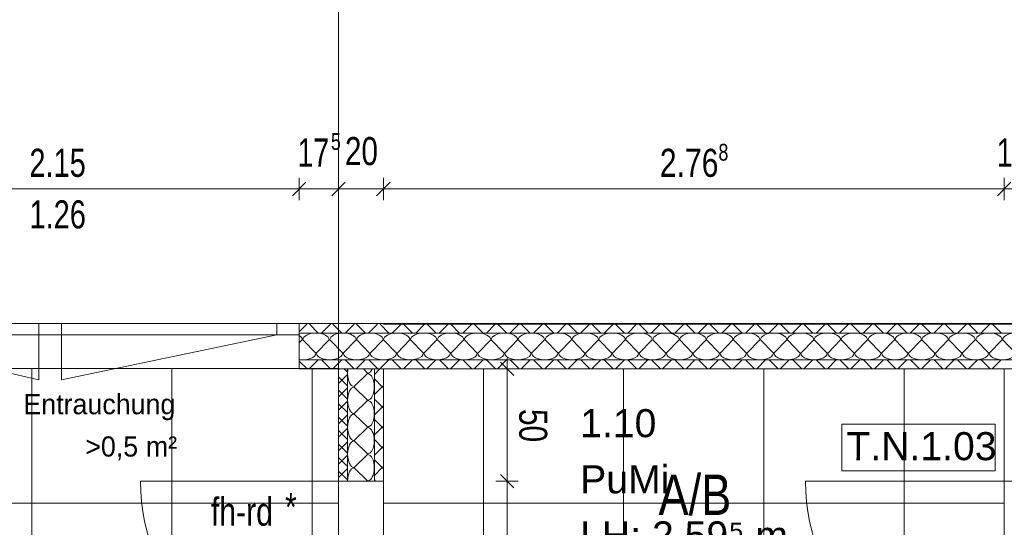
# Model space of a CAD drawing. Extents: x 1101 to 1942, y 41 to 882.
# Tile 85 of 104: x 1445 to 1533, y 739 to 785. Entities that reach past the tile are written whole.
import ezdxf
from ezdxf.lldxf.tags import DXFTag

# ---------------------------------------------------------------- set-up
doc = ezdxf.new("R2010")
doc.units = 0
doc.layers.get('0').update_dxf_attribs({"lineweight": 13})
for name, color, linetype, lineweight in [('Axen', 7, 'Continuous', 25), ('Beschriftung', 7, 'Continuous', 25), ('Deckenspiegel', 7, 'Continuous', 25), ('Fenster', 7, 'Continuous', 25), ('Fullfläche', 7, 'Continuous', 25), ('Maßlinien', 7, 'Continuous', 25), ('Räume', 7, 'Continuous', 25), ('Türen-A03CP7TV1H', 7, 'Continuous', 25), ('Wände', 7, 'Continuous', 25)]:
    doc.layers.add(name, color=color, linetype=linetype, lineweight=lineweight)
doc.layers.add('BI_E_Beschallung', color=5, linetype='Continuous', lineweight=25, true_color=0x0000ff)
doc.styles.get("Standard").update_dxf_attribs({"font": 'arial.ttf'})
tags = doc.linetypes.add('ALL_S25', pattern=[0.001, 0, -0.001]).pattern_tags.tags
tags[6:7] = [DXFTag(74, 4), DXFTag(75, 0), DXFTag(340, '0'), DXFTag(46, 1.0), DXFTag(50, 0.0), DXFTag(44, 0.0), DXFTag(45, 0.0)]
tags[4:5] = [DXFTag(74, 4), DXFTag(75, 0), DXFTag(340, '0'), DXFTag(46, 1.0), DXFTag(50, 0.0), DXFTag(44, 0.0), DXFTag(45, 0.0)]

# ---------------------------------------------------------------- blocks, each defined once
blk = doc.blocks.new('Referenz-A03CP7TX1H', base_point=(1202.263, 90.134))
at = {"layer": 'Axen', "color": 0, "linetype": 'ALL_S25', "lineweight": -2, "ltscale": 0.13}
for p, q in [((1473.498, 90.134), (1473.498, 825.647)), ((1661.901, 757.448), (1222.392, 757.448))]:
    blk.add_line(p, q, dxfattribs=at)
at = {"layer": 'Beschriftung', "color": 0, "lineweight": -2}
for p, q in [((1532.038, 748.489), (1518.366, 748.491)), ((1518.366, 748.491), (1518.366, 744.324)), ((1532.037, 744.323), (1532.038, 748.489)), ((1518.366, 744.324), (1532.037, 744.323))]:
    blk.add_line(p, q, dxfattribs=at)
at = {"layer": 'Deckenspiegel', "color": 0, "lineweight": -2}
for p, q in [((1473.498, 753.448), (1306.298, 753.448)), ((1446.148, 691.948), (1446.148, 753.448)), ((1458.648, 691.948), (1458.648, 753.448)), ((1471.148, 691.948), (1471.148, 753.448)), ((1473.498, 691.948), (1473.498, 753.448)), ((1477.498, 753.413), (1532.849, 753.413)), ((1477.498, 691.948), (1477.498, 753.413)), ((1486.423, 691.948), (1486.423, 753.413)), ((1498.923, 691.948), (1498.923, 753.413)), ((1511.423, 691.948), (1511.423, 753.413)), ((1523.923, 691.948), (1523.923, 753.413)), ((1532.849, 753.413), (1532.849, 691.948)), ((1306.298, 741.448), (1473.498, 741.448)), ((1477.498, 741.448), (1532.849, 741.448))]:
    blk.add_line(p, q, dxfattribs=at)
at = {"layer": 'Fenster', "color": 0, "lineweight": -2}
for p, q in [((1446.788, 756.448), (1446.788, 757.448)), ((1448.788, 757.448), (1448.788, 756.448)), ((1467.998, 756.448), (1467.998, 757.448)), ((1426.998, 756.448), (1469.998, 756.448)), ((1428.998, 756.448), (1446.788, 752.448)), ((1446.788, 752.448), (1446.788, 756.448)), ((1448.788, 752.448), (1448.788, 756.448)), ((1467.998, 756.448), (1448.788, 752.448))]:
    blk.add_line(p, q, dxfattribs=at)
at = {"layer": 'Fullfläche', "color": 0, "lineweight": -2}
for p, q in [((1470.683, 757.413), (1469.998, 756.728)), ((1470.901, 757.413), (1471.7, 756.613)), ((1472.783, 757.413), (1471.983, 756.613)), ((1473.001, 757.413), (1473.8, 756.613)), ((1474.883, 757.413), (1474.083, 756.613)), ((1475.101, 757.413), (1475.9, 756.613)), ((1476.982, 757.413), (1476.183, 756.613)), ((1477.201, 757.413), (1478, 756.613)), ((1479.083, 757.413), (1478.283, 756.613)), ((1479.301, 757.413), (1480.1, 756.613)), ((1481.182, 757.413), (1480.383, 756.613)), ((1481.401, 757.413), (1482.2, 756.613)), ((1483.282, 757.413), (1482.483, 756.613)), ((1483.501, 757.413), (1484.3, 756.613)), ((1485.382, 757.413), (1484.583, 756.613)), ((1485.601, 757.413), (1486.401, 756.613)), ((1487.482, 757.413), (1486.683, 756.613)), ((1487.701, 757.413), (1488.501, 756.613)), ((1489.582, 757.413), (1488.783, 756.613)), ((1489.801, 757.413), (1490.601, 756.613)), ((1491.682, 757.413), (1490.883, 756.613)), ((1491.901, 757.413), (1492.701, 756.613)), ((1493.782, 757.413), (1492.983, 756.613)), ((1494.001, 757.413), (1494.801, 756.613)), ((1495.882, 757.413), (1495.083, 756.613)), ((1496.101, 757.413), (1496.901, 756.613)), ((1497.982, 757.413), (1497.183, 756.613)), ((1498.201, 757.413), (1499.001, 756.613)), ((1500.082, 757.413), (1499.283, 756.613)), ((1500.301, 757.413), (1501.101, 756.613)), ((1502.182, 757.413), (1501.383, 756.613)), ((1502.402, 757.413), (1503.201, 756.613)), ((1504.282, 757.413), (1503.483, 756.613)), ((1504.502, 757.413), (1505.301, 756.613)), ((1506.382, 757.413), (1505.583, 756.613)), ((1506.602, 757.413), (1507.401, 756.613)), ((1508.482, 757.413), (1507.683, 756.613)), ((1508.702, 757.413), (1509.501, 756.613)), ((1510.582, 757.413), (1509.783, 756.613)), ((1510.802, 757.413), (1511.601, 756.613)), ((1512.682, 757.413), (1511.883, 756.613)), ((1512.902, 757.413), (1513.701, 756.613)), ((1514.782, 757.413), (1513.983, 756.613)), ((1515.002, 757.413), (1515.801, 756.613)), ((1516.882, 757.413), (1516.083, 756.613)), ((1517.102, 757.413), (1517.901, 756.613)), ((1518.982, 757.413), (1518.183, 756.613)), ((1519.202, 757.413), (1520.001, 756.613)), ((1521.082, 757.413), (1520.283, 756.613)), ((1521.302, 757.413), (1522.101, 756.613)), ((1523.182, 757.413), (1522.383, 756.613)), ((1523.402, 757.413), (1524.201, 756.613)), ((1525.282, 757.413), (1524.483, 756.613)), ((1525.502, 757.413), (1526.301, 756.613)), ((1527.382, 757.413), (1526.582, 756.613)), ((1527.602, 757.413), (1528.401, 756.613)), ((1529.482, 757.413), (1528.683, 756.613)), ((1529.702, 757.413), (1530.501, 756.613)), ((1531.582, 757.413), (1530.782, 756.613)), ((1531.802, 757.413), (1532.601, 756.613)), ((1470.274, 756.013), (1469.997, 755.725)), ((1471.474, 754.813), (1470.322, 756.013)), ((1472.674, 756.013), (1471.522, 754.813)), ((1473.874, 754.813), (1472.722, 756.013)), ((1475.074, 756.013), (1473.922, 754.813)), ((1476.274, 754.813), (1475.122, 756.013)), ((1477.474, 756.013), (1476.322, 754.813)), ((1478.674, 754.813), (1477.522, 756.013)), ((1479.874, 756.013), (1478.722, 754.813)), ((1481.074, 754.813), (1479.922, 756.013)), ((1482.274, 756.013), (1481.122, 754.813)), ((1483.474, 754.813), (1482.322, 756.013)), ((1484.674, 756.013), (1483.522, 754.813)), ((1485.874, 754.813), (1484.722, 756.013)), ((1487.074, 756.013), (1485.922, 754.813)), ((1488.274, 754.813), (1487.122, 756.013)), ((1489.474, 756.013), (1488.322, 754.813)), ((1490.674, 754.813), (1489.522, 756.013)), ((1491.874, 756.013), (1490.722, 754.813)), ((1493.074, 754.813), (1491.922, 756.013)), ((1494.274, 756.013), (1493.122, 754.813)), ((1495.474, 754.813), (1494.322, 756.013)), ((1496.674, 756.013), (1495.522, 754.813)), ((1497.874, 754.813), (1496.722, 756.013)), ((1499.074, 756.013), (1497.922, 754.813)), ((1500.274, 754.813), (1499.122, 756.013)), ((1501.474, 756.013), (1500.322, 754.813)), ((1502.674, 754.813), (1501.522, 756.013)), ((1503.874, 756.013), (1502.722, 754.813)), ((1505.074, 754.813), (1503.922, 756.013)), ((1506.274, 756.013), (1505.122, 754.813)), ((1507.474, 754.813), (1506.322, 756.013)), ((1508.674, 756.013), (1507.522, 754.813)), ((1509.874, 754.813), (1508.722, 756.013)), ((1511.074, 756.013), (1509.922, 754.813)), ((1512.274, 754.813), (1511.122, 756.013)), ((1513.474, 756.013), (1512.322, 754.813)), ((1514.674, 754.813), (1513.522, 756.013)), ((1515.874, 756.013), (1514.722, 754.813)), ((1517.074, 754.813), (1515.922, 756.013)), ((1518.274, 756.013), (1517.122, 754.813)), ((1519.474, 754.813), (1518.322, 756.013)), ((1520.674, 756.013), (1519.522, 754.813)), ((1521.874, 754.813), (1520.722, 756.013)), ((1523.074, 756.013), (1521.922, 754.813)), ((1524.274, 754.813), (1523.122, 756.013)), ((1525.474, 756.013), (1524.322, 754.813)), ((1526.674, 754.813), (1525.522, 756.013)), ((1527.874, 756.013), (1526.722, 754.813)), ((1529.074, 754.813), (1527.922, 756.013)), ((1530.274, 756.013), (1529.122, 754.813)), ((1531.474, 754.813), (1530.322, 756.013)), ((1532.674, 756.013), (1531.522, 754.813)), ((1533.874, 754.813), (1532.722, 756.013)), ((1470.887, 753.413), (1471.686, 754.213)), ((1472.797, 753.413), (1471.998, 754.213)), ((1472.987, 753.413), (1473.786, 754.213)), ((1474.897, 753.413), (1474.098, 754.213)), ((1475.087, 753.413), (1475.886, 754.213)), ((1476.997, 753.413), (1476.198, 754.213)), ((1477.187, 753.413), (1477.986, 754.213)), ((1479.097, 753.413), (1478.298, 754.213)), ((1479.287, 753.413), (1480.086, 754.213)), ((1481.197, 753.413), (1480.398, 754.213)), ((1481.387, 753.413), (1482.186, 754.213)), ((1483.297, 753.413), (1482.498, 754.213)), ((1483.487, 753.413), (1484.286, 754.213)), ((1485.397, 753.413), (1484.598, 754.213)), ((1485.587, 753.413), (1486.386, 754.213)), ((1487.497, 753.413), (1486.698, 754.213)), ((1487.687, 753.413), (1488.486, 754.213)), ((1489.597, 753.413), (1488.798, 754.213)), ((1489.787, 753.413), (1490.586, 754.214)), ((1491.697, 753.413), (1490.898, 754.214)), ((1491.887, 753.413), (1492.686, 754.214)), ((1493.797, 753.413), (1492.998, 754.214)), ((1493.987, 753.413), (1494.786, 754.214)), ((1495.897, 753.413), (1495.098, 754.214)), ((1496.087, 753.413), (1496.886, 754.214)), ((1497.997, 753.413), (1497.198, 754.214)), ((1498.187, 753.413), (1498.986, 754.214)), ((1500.097, 753.413), (1499.297, 754.214)), ((1500.287, 753.413), (1501.086, 754.214)), ((1502.197, 753.413), (1501.398, 754.214)), ((1502.386, 753.413), (1503.186, 754.214)), ((1504.297, 753.413), (1503.497, 754.214)), ((1504.486, 753.413), (1505.286, 754.214)), ((1506.397, 753.413), (1505.597, 754.214)), ((1506.586, 753.413), (1507.386, 754.214)), ((1508.497, 753.413), (1507.697, 754.214)), ((1508.686, 753.413), (1509.486, 754.214)), ((1510.598, 753.413), (1509.797, 754.214)), ((1510.786, 753.413), (1511.586, 754.214)), ((1512.698, 753.413), (1511.897, 754.214)), ((1512.886, 753.413), (1513.687, 754.214)), ((1514.798, 753.413), (1513.997, 754.214)), ((1514.986, 753.413), (1515.787, 754.214)), ((1516.897, 753.413), (1516.097, 754.214)), ((1517.086, 753.413), (1517.887, 754.214)), ((1518.998, 753.413), (1518.197, 754.214)), ((1519.186, 753.413), (1519.987, 754.214)), ((1521.098, 753.413), (1520.297, 754.214)), ((1521.286, 753.413), (1522.087, 754.214)), ((1523.198, 753.413), (1522.397, 754.214)), ((1523.386, 753.413), (1524.187, 754.214)), ((1525.298, 753.413), (1524.497, 754.214)), ((1525.486, 753.413), (1526.287, 754.214)), ((1527.398, 753.413), (1526.597, 754.214)), ((1527.586, 753.413), (1528.387, 754.214)), ((1529.498, 753.413), (1528.697, 754.214)), ((1529.686, 753.413), (1530.487, 754.214)), ((1531.598, 753.413), (1530.797, 754.214)), ((1531.786, 753.413), (1532.587, 754.215)), ((1470.697, 753.413), (1469.998, 754.113)), ((1473.55, 753.378), (1473.498, 753.326)), ((1474.298, 753.116), (1474.035, 753.378)), ((1476.098, 753.04), (1475.746, 753.378)), ((1477.151, 753.378), (1476.698, 752.925)), ((1474.298, 752.925), (1473.498, 752.126)), ((1474.298, 751.916), (1473.498, 752.715)), ((1474.898, 751.84), (1476.098, 752.992)), ((1477.392, 751.822), (1476.698, 752.516)), ((1474.298, 751.725), (1473.498, 750.926)), ((1474.298, 750.716), (1473.498, 751.515)), ((1476.098, 750.64), (1474.898, 751.792)), ((1477.392, 751.819), (1476.698, 751.125)), ((1477.498, 751.926), (1477.394, 751.822)), ((1477.498, 751.715), (1477.394, 751.819)), ((1477.392, 750.022), (1476.698, 750.716)), ((1474.298, 750.525), (1473.498, 749.726)), ((1474.298, 749.516), (1473.498, 750.315)), ((1474.898, 749.44), (1476.098, 750.592)), ((1477.392, 750.019), (1476.698, 749.325)), ((1477.498, 750.126), (1477.394, 750.022)), ((1477.498, 749.915), (1477.394, 750.019)), ((1474.298, 749.325), (1473.498, 748.526)), ((1474.298, 748.316), (1473.498, 749.115)), ((1476.098, 748.24), (1474.898, 749.392)), ((1477.392, 748.222), (1476.698, 748.916)), ((1474.298, 748.125), (1473.498, 747.326)), ((1474.898, 747.04), (1476.098, 748.192)), ((1477.392, 748.219), (1476.698, 747.525)), ((1477.498, 748.326), (1477.394, 748.222)), ((1477.498, 748.115), (1477.394, 748.219)), ((1474.298, 747.116), (1473.498, 747.915)), ((1474.298, 746.925), (1473.498, 746.126)), ((1474.298, 745.916), (1473.498, 746.715)), ((1476.098, 745.84), (1474.898, 746.992)), ((1477.392, 746.422), (1476.698, 747.116)), ((1477.392, 746.419), (1476.698, 745.725)), ((1477.498, 746.526), (1477.394, 746.422)), ((1477.498, 746.315), (1477.394, 746.419)), ((1474.298, 745.725), (1473.498, 744.926)), ((1474.298, 744.716), (1473.498, 745.515)), ((1474.898, 744.64), (1476.098, 745.792)), ((1474.298, 744.525), (1473.498, 743.726)), ((1476.098, 743.44), (1474.898, 744.592)), ((1477.392, 744.622), (1476.698, 745.316)), ((1477.392, 744.619), (1476.698, 743.925)), ((1477.498, 744.726), (1477.394, 744.622)), ((1477.498, 744.515), (1477.394, 744.619)), ((1474.298, 743.516), (1473.498, 744.315)), ((1476.798, 743.415), (1476.698, 743.516))]:
    blk.add_line(p, q, dxfattribs=at)
for centre, major_axis, start_param, end_param in [((1469.098, 756.013), (-1.176, 0), 3.141593, 3.841889), ((1471.498, 756.013), (-1.176, 0), 4.712389, 6.283185), ((1471.498, 756.013), (-1.176, 0), 3.141593, 4.712389), ((1473.898, 756.013), (-1.176, 0), 4.712389, 6.283185), ((1473.898, 756.013), (-1.176, 0), 3.141593, 4.712389), ((1476.298, 756.013), (-1.176, 0), 4.712389, 6.283185), ((1476.298, 756.013), (-1.176, 0), 3.141593, 4.712389), ((1478.698, 756.013), (-1.176, 0), 4.712389, 6.283185), ((1478.698, 756.013), (-1.176, 0), 3.141593, 4.712389), ((1481.098, 756.013), (-1.176, 0), 4.712389, 6.283185), ((1481.098, 756.013), (-1.176, 0), 3.141593, 4.712389), ((1483.498, 756.013), (-1.176, 0), 4.712389, 6.283185), ((1483.498, 756.013), (-1.176, 0), 3.141593, 4.712389), ((1485.898, 756.013), (-1.176, 0), 4.712389, 6.283185), ((1485.898, 756.013), (-1.176, 0), 3.141593, 4.712389), ((1488.298, 756.013), (-1.176, 0), 4.712389, 6.283185), ((1488.298, 756.013), (-1.176, 0), 3.141593, 4.712389), ((1490.698, 756.013), (-1.176, 0), 4.712389, 6.283185), ((1490.698, 756.013), (-1.176, 0), 3.141593, 4.712389), ((1493.098, 756.013), (-1.176, 0), 4.712389, 6.283185), ((1493.098, 756.013), (-1.176, 0), 3.141593, 4.712389), ((1495.498, 756.013), (-1.176, 0), 4.712389, 6.283185), ((1495.498, 756.013), (-1.176, 0), 3.141593, 4.712389), ((1497.898, 756.013), (-1.176, 0), 4.712389, 6.283185), ((1497.898, 756.013), (-1.176, 0), 3.141593, 4.712389), ((1500.298, 756.013), (-1.176, 0), 4.712389, 6.283185), ((1500.298, 756.013), (-1.176, 0), 3.141593, 4.712389), ((1502.698, 756.013), (-1.176, 0), 4.712389, 6.283185), ((1502.698, 756.013), (-1.176, 0), 3.141593, 4.712389), ((1505.098, 756.013), (-1.176, 0), 4.712389, 6.283185), ((1505.098, 756.013), (-1.176, 0), 3.141593, 4.712389), ((1507.498, 756.013), (-1.176, 0), 4.712389, 6.283185), ((1507.498, 756.013), (-1.176, 0), 3.141593, 4.712389), ((1509.898, 756.013), (-1.176, 0), 4.712389, 6.283185), ((1509.898, 756.013), (-1.176, 0), 3.141593, 4.712389), ((1512.298, 756.013), (-1.176, 0), 4.712389, 6.283185), ((1512.298, 756.013), (-1.176, 0), 3.141593, 4.712389), ((1514.698, 756.013), (-1.176, 0), 4.712389, 6.283185), ((1514.698, 756.013), (-1.176, 0), 3.141593, 4.712389), ((1517.098, 756.013), (-1.176, 0), 4.712389, 6.283185), ((1517.098, 756.013), (-1.176, 0), 3.141593, 4.712389), ((1519.498, 756.013), (-1.176, 0), 4.712389, 6.283185), ((1519.498, 756.013), (-1.176, 0), 3.141593, 4.712389), ((1521.898, 756.013), (-1.176, 0), 4.712389, 6.283185), ((1521.898, 756.013), (-1.176, 0), 3.141593, 4.712389), ((1524.298, 756.013), (-1.176, 0), 4.712389, 6.283185), ((1524.298, 756.013), (-1.176, 0), 3.141593, 4.712389), ((1526.698, 756.013), (-1.176, 0), 4.712389, 6.283185), ((1526.698, 756.013), (-1.176, 0), 3.141593, 4.712389), ((1529.098, 756.013), (-1.176, 0), 4.712389, 6.283185), ((1529.098, 756.013), (-1.176, 0), 3.141593, 4.712389), ((1531.498, 756.013), (-1.176, 0), 4.712389, 6.283185), ((1531.498, 756.013), (-1.176, 0), 3.141593, 4.712389), ((1533.898, 756.013), (-1.176, 0), 4.712389, 6.283185), ((1470.298, 754.813), (-1.176, 0), 1.312157, 3.141593), ((1472.698, 754.813), (-1.176, 0), 0, 3.141593), ((1475.098, 754.813), (-1.176, 0), 0, 3.141593), ((1477.498, 754.813), (-1.176, 0), 0, 3.141593), ((1479.898, 754.813), (-1.176, 0), 0, 3.141593), ((1482.298, 754.813), (-1.176, 0), 0, 3.141593), ((1484.698, 754.813), (-1.176, 0), 0, 3.141593), ((1487.098, 754.813), (-1.176, 0), 0, 3.141593), ((1489.498, 754.813), (-1.176, 0), 0, 3.141593), ((1491.898, 754.813), (-1.176, 0), 0, 3.141593), ((1494.298, 754.813), (-1.176, 0), 0, 3.141593), ((1496.698, 754.813), (-1.176, 0), 0, 3.141593), ((1499.098, 754.813), (-1.176, 0), 0, 3.141593), ((1501.498, 754.813), (-1.176, 0), 0, 3.141593), ((1503.898, 754.813), (-1.176, 0), 0, 3.141593), ((1506.298, 754.813), (-1.176, 0), 0, 3.141593), ((1508.698, 754.813), (-1.176, 0), 0, 3.141593), ((1511.098, 754.813), (-1.176, 0), 0, 3.141593), ((1513.498, 754.813), (-1.176, 0), 0, 3.141593), ((1515.898, 754.813), (-1.176, 0), 0, 3.141593), ((1518.298, 754.813), (-1.176, 0), 0, 3.141593), ((1520.698, 754.813), (-1.176, 0), 0, 3.141593), ((1523.098, 754.813), (-1.176, 0), 0, 3.141593), ((1525.498, 754.813), (-1.176, 0), 0, 3.141593), ((1527.898, 754.813), (-1.176, 0), 0, 3.141593), ((1530.298, 754.813), (-1.176, 0), 0, 3.141593), ((1532.698, 754.813), (-1.176, 0), 0, 3.141593), ((1474.898, 753.016), (0, 1.176), 1.258099, 1.570796), ((1476.098, 754.216), (0, 1.176), 3.141593, 3.918957), ((1474.898, 753.016), (0, 1.176), 1.570796, 3.141593), ((1476.098, 751.816), (0, 1.176), 3.141593, 6.283185), ((1474.898, 750.616), (0, 1.176), 0, 1.570796), ((1474.898, 750.616), (0, 1.176), 1.570796, 3.141593), ((1476.098, 749.416), (0, 1.176), 3.141593, 6.283185), ((1474.898, 748.216), (0, 1.176), 0, 1.570796), ((1474.898, 748.216), (0, 1.176), 1.570796, 3.141593), ((1476.098, 747.016), (0, 1.176), 3.141593, 6.283185), ((1474.898, 745.816), (0, 1.176), 0, 1.570796), ((1474.898, 745.816), (0, 1.176), 1.570796, 3.141593), ((1476.098, 744.616), (0, 1.176), 3.141593, 6.283185), ((1474.898, 743.416), (0, 1.176), 0, 1.570791)]:
    blk.add_ellipse(centre, major_axis=major_axis, ratio=0.5, start_param=start_param, end_param=end_param, dxfattribs=at)
at = {"layer": 'Maßlinien', "color": 0, "lineweight": -2}
for p, q in [((1469.398, 768.848), (1470.598, 770.048)), ((1469.998, 769.448), (1469.998, 770.448)), ((1472.898, 768.848), (1474.098, 770.048)), ((1473.498, 769.448), (1473.498, 770.448)), ((1476.898, 768.848), (1478.098, 770.048)), ((1477.498, 769.448), (1477.498, 770.448)), ((1532.249, 768.848), (1533.449, 770.048)), ((1532.849, 769.448), (1532.849, 770.448)), ((1426.998, 769.448), (1469.998, 769.448)), ((1469.998, 769.448), (1469.998, 768.448)), ((1469.998, 769.448), (1473.498, 769.448)), ((1473.498, 769.448), (1473.498, 768.448)), ((1473.498, 769.448), (1477.498, 769.448)), ((1477.498, 769.448), (1477.498, 768.448)), ((1477.498, 769.448), (1532.849, 769.448)), ((1532.849, 769.448), (1532.849, 768.448)), ((1532.849, 769.448), (1535.349, 769.448)), ((1488.529, 753.413), (1488.529, 754.413)), ((1488.529, 753.413), (1487.529, 753.413)), ((1489.129, 752.813), (1487.929, 754.013)), ((1488.529, 753.413), (1489.529, 753.413)), ((1488.529, 743.413), (1488.529, 753.413)), ((1489.129, 742.813), (1487.929, 744.013)), ((1488.529, 743.413), (1487.529, 743.413)), ((1488.529, 743.413), (1489.529, 743.413)), ((1488.529, 725.713), (1488.529, 743.413))]:
    blk.add_line(p, q, dxfattribs=at)
at = {"layer": 'Türen-A03CP7TV1H', "color": 0, "lineweight": -2}
for p, q in [((1473.538, 743.413), (1455.838, 743.413)), ((1532.849, 743.413), (1515.149, 743.413))]:
    blk.add_line(p, q, dxfattribs=at)
for centre in [(1473.538, 743.413), (1532.849, 743.413)]:
    blk.add_ellipse(centre, major_axis=(-17.7, 0), ratio=1, start_param=0, end_param=1.570796, dxfattribs=at)
at = {"layer": 'Wände', "color": 0, "lineweight": -2}
for p, q in [((1426.998, 757.448), (1469.998, 757.448)), ((1453.198, 757.448), (1469.998, 757.448)), ((1469.998, 757.448), (1477.498, 757.448)), ((1469.998, 757.448), (1469.998, 756.448)), ((1469.998, 757.448), (1469.998, 753.413)), ((1477.498, 757.448), (1477.498, 757.413)), ((1477.498, 757.413), (1594.698, 757.413)), ((1593.898, 756.613), (1469.998, 756.613)), ((1469.997, 754.213), (1593.898, 754.213)), ((1473.498, 753.413), (1469.998, 753.413)), ((1473.498, 743.413), (1473.498, 753.413)), ((1532.849, 753.413), (1473.498, 753.413)), ((1474.298, 743.425), (1474.298, 753.413)), ((1476.698, 753.378), (1476.698, 743.416)), ((1477.498, 743.413), (1477.498, 753.413)), ((1532.849, 753.413), (1593.898, 753.413)), ((1532.849, 753.413), (1532.849, 743.413)), ((1477.498, 743.413), (1473.498, 743.413)), ((1535.349, 743.413), (1532.849, 743.413))]:
    blk.add_line(p, q, dxfattribs=at)
at = {"layer": 'Beschriftung', "color": 0, "lineweight": -2, "insert": (1518.783, 747.781), "char_height": 2.49999, "attachment_point": 1, "rotation": 359.99316}
blk.add_mtext('{\\fArial;T.N.1.03}', dxfattribs=at)
at = {"layer": 'Maßlinien', "color": 0, "lineweight": -2, "attachment_point": 1}
for s, insert, char_height, rotation in [('{\\W0.76;\\fArial;5}', (1472.826, 774.43), 1.5, 0.00001), ('{\\W0.73;\\fArial;17}', (1469.838, 773.947), 2.49999, 0.00001), ('{\\W0.76;\\fArial;20}', (1474.068, 774.077), 2.49999, 0.00001), ('{\\W0.76;\\fArial;8}', (1507.375, 773.472), 1.5, 0.00001), ('{\\W0.73;\\fArial;12}', (1532.189, 773.947), 2.49999, 0.00001), ('{\\W0.74;\\fArial;2.15}', (1445.937, 773.03), 2.49999, 0.00001), ('{\\W0.77;\\fArial;2.76}', (1502.146, 773.03), 2.49999, 0.00001), ('{\\W0.74;\\fArial;1.26}', (1445.945, 768.435), 2.49999, 0.00001), ('{\\W0.76;\\fArial;50}', (1492.112, 749.843), 2.49999, 270.00001), ('{\\W0.77;\\fArial;fh-rd}', (1462.123, 741.946), 2.49999, 0.00001), ('{\\W0.77;\\fArial;*}', (1468.727, 742.352), 2.49999, 0.00001)]:
    blk.add_mtext(s, dxfattribs=dict(at, insert=insert, char_height=char_height, rotation=rotation))
at = {"layer": 'Räume', "color": 0, "lineweight": -2, "char_height": 2.49999, "attachment_point": 1, "rotation": 0.00001}
for s, insert in [('{\\fArial;1.10}', (1495.047, 749.829)), ('{\\fArial;PuMi}', (1495.047, 744.829)), ('{\\fArial;LH: 2.59⁵ m}', (1495.047, 739.829))]:
    blk.add_mtext(s, dxfattribs=dict(at, insert=insert))
at = {"layer": 'Wände', "color": 0, "lineweight": -2, "char_height": 1.8, "attachment_point": 1, "rotation": 0.00001}
for s, insert in [('{\\W0.95;\\fArial;Entrauchung}', (1445.404, 751.174)), ('{\\W0.95;\\fArial;>0,5}', (1450.92, 747.402)), ('{\\W0.95;\\fArial;m²}', (1456.322, 747.402))]:
    blk.add_mtext(s, dxfattribs=dict(at, insert=insert))

msp = doc.modelspace()

# ---------------------------------------------------------------- block references
at = {"color": 251, "lineweight": 13, "ltscale": 0.13, "true_color": 0x5f5f5f}
msp.add_blockref('Referenz-A03CP7TX1H', (1202.263, 90.134), dxfattribs=at)

# ---------------------------------------------------------------- texts
at = {"layer": 'BI_E_Beschallung', "ltscale": 0.25, "insert": (1502.036, 743.998), "char_height": 3.6, "attachment_point": 1}
msp.add_mtext('{\\W0.8;\\fArial;A/B}', dxfattribs=at)

doc.saveas('drawing.dxf')
